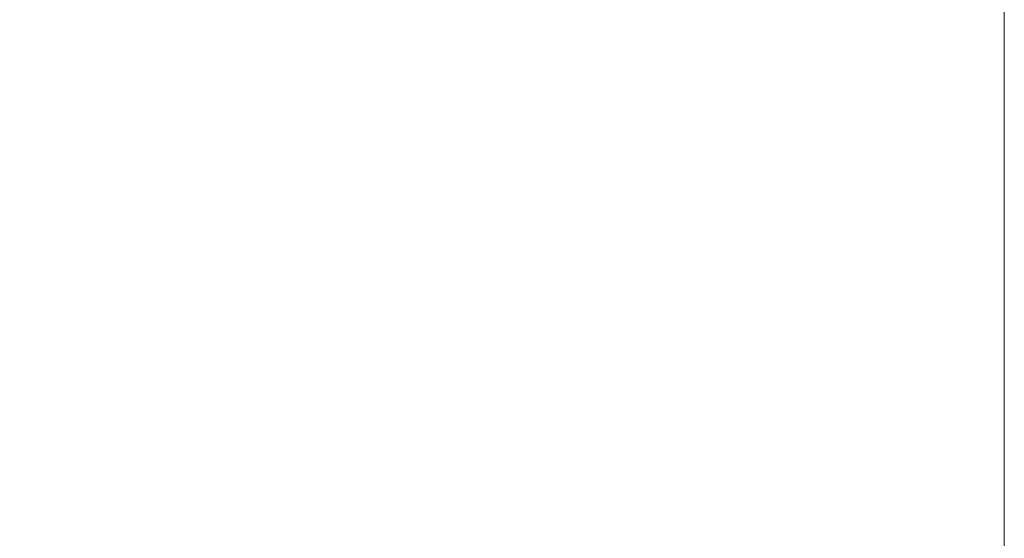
# Model space of a CAD drawing. Header units: centimetres. Extents: x -35.4 to 36.6, y -19.9 to 18.9.
# Tile 25 of 256: x -27.5 to -24.4, y 9.2 to 10.8. Entities that reach past the tile are written whole.
import ezdxf

# ---------------------------------------------------------------- set-up
doc = ezdxf.new("R2010")
doc.units = ezdxf.units.CM
doc.header["$LTSCALE"] = 2.54
doc.layers.add('Lucido design-1', color=7, linetype='Continuous')

# ---------------------------------------------------------------- blocks, each defined once
blk = doc.blocks.new('Gruppo-1')
at = {"color": 92, "linetype": 'Continuous', "lineweight": 9}
for points, invisible_edges in [([(-35.42, 18.9, 0), (-35.42, -19.9, 0), (-24.42, -11.0001, 0), (-35.42, 18.9, 0)], 14), ([(-35.42, 18.9, 0), (-24.42, -11.0001, 0), (-24.42, 11.9, 0), (-35.42, 18.9, 0)], 13), ([(-35.42, 18.9, -1.2), (-35.42, -19.9, -1.2), (-24.42, -11.0001, -1.2), (-35.42, 18.9, -1.2)], 14), ([(-35.42, 18.9, -1.2), (-24.42, -11.0001, -1.2), (-24.42, 11.9, -1.2), (-35.42, 18.9, -1.2)], 13)]:
    blk.add_3dface(points, dxfattribs=dict(at, invisible_edges=invisible_edges))
blk.add_3dface([(-24.42, 11.9, -1.2), (-24.42, 11.9, 0), (-24.42, -11.0001, 0), (-24.42, -11.0001, -1.2)], dxfattribs=at)

msp = doc.modelspace()

# ---------------------------------------------------------------- block references
at = {"layer": 'Lucido design-1', "color": 7}
msp.add_blockref('Gruppo-1', (0, 0), dxfattribs=at)

doc.saveas('drawing.dxf')
